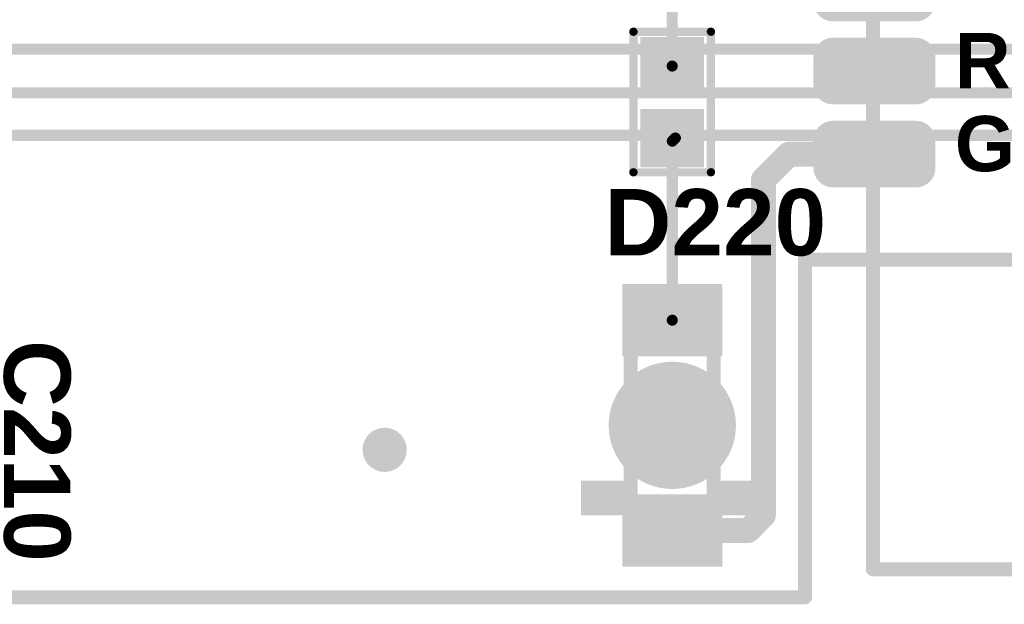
# Model space of a CAD drawing. Header units: inches. Extents: x -60 to 68, y -60 to 60.
# Tile 14 of 78: x -7 to 10, y -60 to -50. Entities that reach past the tile are written whole.
import ezdxf

# ---------------------------------------------------------------- set-up
doc = ezdxf.new("R2010")
doc.units = ezdxf.units.IN
for name, color, linetype in [('Bottom Copper', 5, 'Continuous'), ('Bottom Mask', 6, 'Continuous'), ('Keep-Out Layer', 6, 'Continuous'), ('Mechanical 13', 56, 'Continuous'), ('Multi-Layer', 9, 'Continuous'), ('Pad Holes', 156, 'Continuous'), ('Top Copper', 1, 'Continuous'), ('Top Mask', 216, 'Continuous'), ('Top Overlay', 2, 'Continuous'), ('Top Paste', 8, 'Continuous'), ('Via Holes', 16, 'Continuous')]:
    doc.layers.add(name, color=color, linetype=linetype)
doc.styles.add('Arial_Bold', font='txt', dxfattribs={"height": 0.2})

# ---------------------------------------------------------------- blocks, each defined once
blk = doc.blocks.new('LED_1206_ROJO_INVERSO_90')
at = {"layer": 'Bottom Copper'}
h = blk.add_hatch(color=5, dxfattribs=at)
edge = h.paths.add_edge_path()
edge.add_arc((1.9, 0), 1, 0, 360)
at = {"layer": 'Bottom Mask'}
h = blk.add_hatch(color=6, dxfattribs=at)
edge = h.paths.add_edge_path()
edge.add_arc((1.9, 0), 1.102, 0, 360)
at = {"layer": 'Multi-Layer'}
h = blk.add_hatch(color=9, dxfattribs=at)
edge = h.paths.add_edge_path()
edge.add_arc((1.9, 0), 1, 0, 360)
at = {"layer": 'Pad Holes'}
h = blk.add_hatch(color=7, dxfattribs=at)
edge = h.paths.add_edge_path()
edge.add_arc((1.9, 0), 1.15, 0, 360)
at = {"layer": 'Top Copper'}
h = blk.add_hatch(color=1, dxfattribs=at)
edge = h.paths.add_edge_path()
edge.add_arc((1.9, 0), 1, 0, 360)
for points in [[(0.55, -0.8), (-0.55, -0.8), (-0.55, 0.8), (0.55, 0.8)], [(4.35, -0.8), (3.25, -0.8), (3.25, 0.8), (4.35, 0.8)]]:
    blk.add_hatch(color=1, dxfattribs=at).paths.add_polyline_path(points)
at = {"layer": 'Top Mask'}
h = blk.add_hatch(color=216, dxfattribs=at)
edge = h.paths.add_edge_path()
edge.add_arc((1.9, 0), 1.102, 0, 360)
for points in [[(0.652, -0.902), (-0.652, -0.902), (-0.652, 0.902), (0.652, 0.902)], [(4.452, -0.902), (3.148, -0.902), (3.148, 0.902), (4.452, 0.902)]]:
    blk.add_hatch(color=216, dxfattribs=at).paths.add_polyline_path(points)
at = {"layer": 'Top Overlay'}
for points in [[(2.9, 1.245), (3.526, 1.245), (3.526, 1.646), (2.9, 1.646)], [(2.9, 0.75), (3.526, 0.75), (3.526, 1.25), (2.9, 1.25)], [(2.9, -1.25), (3.526, -1.25), (3.526, -0.75), (2.9, -0.75)], [(2.9, -1.651), (3.526, -1.651), (3.526, -1.25), (2.9, -1.25)]]:
    blk.add_hatch(color=2, dxfattribs=at).paths.add_polyline_path(points)
at = {"layer": 'Top Paste'}
for points in [[(0.55, -0.8), (-0.55, -0.8), (-0.55, 0.8), (0.55, 0.8)], [(4.35, -0.8), (3.25, -0.8), (3.25, 0.8), (4.35, 0.8)]]:
    blk.add_hatch(color=8, dxfattribs=at).paths.add_polyline_path(points)
at = {"layer": 'Top Overlay'}
for points in [[(0.4, -0.75, 0.254, 0.254, 0), (0.4, 0.75, 0.254, 0.254, 0)], [(3.4, 0.75, 0.254, 0.254, 0), (0.4, 0.75, 0.254, 0.254, 0)], [(3.4, -0.75, 0.254, 0.254, 0), (3.4, 0.75, 0.254, 0.254, 0)], [(3.4, -0.75, 0.254, 0.254, 0), (0.4, -0.75, 0.254, 0.254, 0)]]:
    blk.add_lwpolyline(points, format="xyseb", dxfattribs=at)
for points in [[(0.336, 0.75, 0.127, 0.127, 1), (0.463, 0.75, 0.127, 0.127, 1)], [(0.336, 0.75, 0.127, 0.127, 1), (0.463, 0.75, 0.127, 0.127, 1)], [(3.336, 0.75, 0.127, 0.127, 1), (3.463, 0.75, 0.127, 0.127, 1)], [(3.336, 0.75, 0.127, 0.127, 1), (3.463, 0.75, 0.127, 0.127, 1)], [(0.336, -0.75, 0.127, 0.127, 1), (0.463, -0.75, 0.127, 0.127, 1)], [(0.336, -0.75, 0.127, 0.127, 1), (0.463, -0.75, 0.127, 0.127, 1)], [(3.336, -0.75, 0.127, 0.127, 1), (3.463, -0.75, 0.127, 0.127, 1)], [(3.336, -0.75, 0.127, 0.127, 1), (3.463, -0.75, 0.127, 0.127, 1)]]:
    blk.add_lwpolyline(points, format="xyseb", close=True, dxfattribs=at)
blk = doc.blocks.new('JDY_25M_ESS__PADS_RST_PWRC_91')
at = {"layer": 'Top Copper'}
h = blk.add_hatch(color=1, dxfattribs=at)
edge = h.paths.add_edge_path()
edge.add_arc((2.004, 19.28), 0.25, 180, 270)
edge.add_line((2.004, 19.03), (2.504, 19.03))
edge.add_arc((2.504, 19.28), 0.25, 270, 360)
edge.add_line((2.754, 19.28), (2.754, 20.78))
edge.add_arc((2.504, 20.78), 0.25, 0, 90)
edge.add_line((2.504, 21.03), (2.004, 21.03))
edge.add_arc((2.004, 20.78), 0.25, 90, 180)
edge.add_line((1.754, 20.78), (1.754, 19.28))
h = blk.add_hatch(color=1, dxfattribs=at)
edge = h.paths.add_edge_path()
edge.add_arc((13.004, 20.807), 0.25, 0, 90)
edge.add_line((13.004, 21.057), (12.503, 21.057))
edge.add_arc((12.503, 20.807), 0.25, 90, 180)
edge.add_line((12.253, 20.807), (12.253, 19.307))
edge.add_arc((12.503, 19.307), 0.25, 180, 270)
edge.add_line((12.503, 19.057), (13.004, 19.057))
edge.add_arc((13.004, 19.307), 0.25, 270, 360)
edge.add_line((13.254, 19.307), (13.254, 20.807))
h = blk.add_hatch(color=1, dxfattribs=at)
edge = h.paths.add_edge_path()
edge.add_arc((-0.75, 18.25), 0.25, 90, 180)
edge.add_line((-1, 18.25), (-1, 17.75))
edge.add_arc((-0.75, 17.75), 0.25, 180, 270)
edge.add_line((-0.75, 17.5), (0.75, 17.5))
edge.add_arc((0.75, 17.75), 0.25, 270, 360)
edge.add_line((1, 17.75), (1, 18.25))
edge.add_arc((0.75, 18.25), 0.25, 0, 90)
edge.add_line((0.75, 18.5), (-0.75, 18.5))
h = blk.add_hatch(color=1, dxfattribs=at)
edge = h.paths.add_edge_path()
edge.add_arc((14.25, 18.25), 0.25, 90, 180)
edge.add_line((14, 18.25), (14, 17.75))
edge.add_arc((14.25, 17.75), 0.25, 180, 270)
edge.add_line((14.25, 17.5), (15.75, 17.5))
edge.add_arc((15.75, 17.75), 0.25, 270, 360)
edge.add_line((16, 17.75), (16, 18.25))
edge.add_arc((15.75, 18.25), 0.25, 0, 90)
edge.add_line((15.75, 18.5), (14.25, 18.5))
h = blk.add_hatch(color=1, dxfattribs=at)
edge = h.paths.add_edge_path()
edge.add_arc((-0.75, 15.25), 0.25, 90, 180)
edge.add_line((-1, 15.25), (-1, 14.75))
edge.add_arc((-0.75, 14.75), 0.25, 180, 270)
edge.add_line((-0.75, 14.5), (0.75, 14.5))
edge.add_arc((0.75, 14.75), 0.25, 270, 360)
edge.add_line((1, 14.75), (1, 15.25))
edge.add_arc((0.75, 15.25), 0.25, 0, 90)
edge.add_line((0.75, 15.5), (-0.75, 15.5))
h = blk.add_hatch(color=1, dxfattribs=at)
edge = h.paths.add_edge_path()
edge.add_arc((14.25, 15.25), 0.25, 90, 180)
edge.add_line((14, 15.25), (14, 14.75))
edge.add_arc((14.25, 14.75), 0.25, 180, 270)
edge.add_line((14.25, 14.5), (15.75, 14.5))
edge.add_arc((15.75, 14.75), 0.25, 270, 360)
edge.add_line((16, 14.75), (16, 15.25))
edge.add_arc((15.75, 15.25), 0.25, 0, 90)
edge.add_line((15.75, 15.5), (14.25, 15.5))
h = blk.add_hatch(color=1, dxfattribs=at)
edge = h.paths.add_edge_path()
edge.add_arc((-0.75, 13.75), 0.25, 90, 180)
edge.add_line((-1, 13.75), (-1, 13.25))
edge.add_arc((-0.75, 13.25), 0.25, 180, 270)
edge.add_line((-0.75, 13), (0.75, 13))
edge.add_arc((0.75, 13.25), 0.25, 270, 360)
edge.add_line((1, 13.25), (1, 13.75))
edge.add_arc((0.75, 13.75), 0.25, 0, 90)
edge.add_line((0.75, 14), (-0.75, 14))
h = blk.add_hatch(color=1, dxfattribs=at)
edge = h.paths.add_edge_path()
edge.add_arc((-0.723, 10.75), 0.25, 90, 180)
edge.add_line((-0.973, 10.75), (-0.973, 10.25))
edge.add_arc((-0.723, 10.25), 0.25, 180, 270)
edge.add_line((-0.723, 10), (0.777, 10))
edge.add_arc((0.777, 10.25), 0.25, 270, 360)
edge.add_line((1.027, 10.25), (1.027, 10.75))
edge.add_arc((0.777, 10.75), 0.25, 0, 90)
edge.add_line((0.777, 11), (-0.723, 11))
h = blk.add_hatch(color=1, dxfattribs=at)
edge = h.paths.add_edge_path()
edge.add_arc((-0.723, 9.25), 0.25, 90, 180)
edge.add_line((-0.973, 9.25), (-0.973, 8.75))
edge.add_arc((-0.723, 8.75), 0.25, 180, 270)
edge.add_line((-0.723, 8.5), (0.777, 8.5))
edge.add_arc((0.777, 8.75), 0.25, 270, 360)
edge.add_line((1.027, 8.75), (1.027, 9.25))
edge.add_arc((0.777, 9.25), 0.25, 0, 90)
edge.add_line((0.777, 9.5), (-0.723, 9.5))
h = blk.add_hatch(color=1, dxfattribs=at)
edge = h.paths.add_edge_path()
edge.add_arc((0.777, 7.25), 0.25, 270, 360)
edge.add_line((1.027, 7.25), (1.027, 7.75))
edge.add_arc((0.777, 7.75), 0.25, 0, 90)
edge.add_line((0.777, 8), (-0.723, 8))
edge.add_arc((-0.723, 7.75), 0.25, 90, 180)
edge.add_line((-0.973, 7.75), (-0.973, 7.25))
edge.add_arc((-0.723, 7.25), 0.25, 180, 270)
edge.add_line((-0.723, 7), (0.777, 7))
h = blk.add_hatch(color=1, dxfattribs=at)
edge = h.paths.add_edge_path()
edge.add_arc((15.777, 7.25), 0.25, 270, 360)
edge.add_line((16.027, 7.25), (16.027, 7.75))
edge.add_arc((15.777, 7.75), 0.25, 0, 90)
edge.add_line((15.777, 8), (14.277, 8))
edge.add_arc((14.277, 7.75), 0.25, 90, 180)
edge.add_line((14.027, 7.75), (14.027, 7.25))
edge.add_arc((14.277, 7.25), 0.25, 180, 270)
edge.add_line((14.277, 7), (15.777, 7))
at = {"layer": 'Top Mask'}
h = blk.add_hatch(color=216, dxfattribs=at)
edge = h.paths.add_edge_path()
edge.add_arc((2.004, 19.28), 0.352, 180, 270)
edge.add_line((2.004, 18.928), (2.504, 18.928))
edge.add_arc((2.504, 19.28), 0.352, 270, 360)
edge.add_line((2.855, 19.28), (2.855, 20.78))
edge.add_arc((2.504, 20.78), 0.352, 0, 90)
edge.add_line((2.504, 21.132), (2.004, 21.132))
edge.add_arc((2.004, 20.78), 0.352, 90, 180)
edge.add_line((1.652, 20.78), (1.652, 19.28))
h = blk.add_hatch(color=216, dxfattribs=at)
edge = h.paths.add_edge_path()
edge.add_arc((13.004, 20.807), 0.352, 0, 90)
edge.add_line((13.004, 21.159), (12.503, 21.159))
edge.add_arc((12.503, 20.807), 0.352, 90, 180)
edge.add_line((12.152, 20.807), (12.152, 19.307))
edge.add_arc((12.503, 19.307), 0.352, 180, 270)
edge.add_line((12.503, 18.955), (13.004, 18.955))
edge.add_arc((13.004, 19.307), 0.352, 270, 360)
edge.add_line((13.355, 19.307), (13.355, 20.807))
h = blk.add_hatch(color=216, dxfattribs=at)
edge = h.paths.add_edge_path()
edge.add_arc((-0.75, 18.25), 0.352, 90, 180)
edge.add_line((-1.102, 18.25), (-1.102, 17.75))
edge.add_arc((-0.75, 17.75), 0.352, 180, 270)
edge.add_line((-0.75, 17.398), (0.75, 17.398))
edge.add_arc((0.75, 17.75), 0.352, 270, 360)
edge.add_line((1.102, 17.75), (1.102, 18.25))
edge.add_arc((0.75, 18.25), 0.352, 0, 90)
edge.add_line((0.75, 18.602), (-0.75, 18.602))
h = blk.add_hatch(color=216, dxfattribs=at)
edge = h.paths.add_edge_path()
edge.add_arc((14.25, 18.25), 0.352, 90, 180)
edge.add_line((13.898, 18.25), (13.898, 17.75))
edge.add_arc((14.25, 17.75), 0.352, 180, 270)
edge.add_line((14.25, 17.398), (15.75, 17.398))
edge.add_arc((15.75, 17.75), 0.352, 270, 360)
edge.add_line((16.102, 17.75), (16.102, 18.25))
edge.add_arc((15.75, 18.25), 0.352, 0, 90)
edge.add_line((15.75, 18.602), (14.25, 18.602))
h = blk.add_hatch(color=216, dxfattribs=at)
edge = h.paths.add_edge_path()
edge.add_arc((-0.75, 15.25), 0.352, 90, 180)
edge.add_line((-1.102, 15.25), (-1.102, 14.75))
edge.add_arc((-0.75, 14.75), 0.352, 180, 270)
edge.add_line((-0.75, 14.398), (0.75, 14.398))
edge.add_arc((0.75, 14.75), 0.352, 270, 360)
edge.add_line((1.102, 14.75), (1.102, 15.25))
edge.add_arc((0.75, 15.25), 0.352, 0, 90)
edge.add_line((0.75, 15.602), (-0.75, 15.602))
h = blk.add_hatch(color=216, dxfattribs=at)
edge = h.paths.add_edge_path()
edge.add_arc((14.25, 15.25), 0.352, 90, 180)
edge.add_line((13.898, 15.25), (13.898, 14.75))
edge.add_arc((14.25, 14.75), 0.352, 180, 270)
edge.add_line((14.25, 14.398), (15.75, 14.398))
edge.add_arc((15.75, 14.75), 0.352, 270, 360)
edge.add_line((16.102, 14.75), (16.102, 15.25))
edge.add_arc((15.75, 15.25), 0.352, 0, 90)
edge.add_line((15.75, 15.602), (14.25, 15.602))
h = blk.add_hatch(color=216, dxfattribs=at)
edge = h.paths.add_edge_path()
edge.add_arc((-0.75, 13.75), 0.352, 90, 180)
edge.add_line((-1.102, 13.75), (-1.102, 13.25))
edge.add_arc((-0.75, 13.25), 0.352, 180, 270)
edge.add_line((-0.75, 12.898), (0.75, 12.898))
edge.add_arc((0.75, 13.25), 0.352, 270, 360)
edge.add_line((1.102, 13.25), (1.102, 13.75))
edge.add_arc((0.75, 13.75), 0.352, 0, 90)
edge.add_line((0.75, 14.102), (-0.75, 14.102))
h = blk.add_hatch(color=216, dxfattribs=at)
edge = h.paths.add_edge_path()
edge.add_arc((-0.723, 10.75), 0.352, 90, 180)
edge.add_line((-1.075, 10.75), (-1.075, 10.25))
edge.add_arc((-0.723, 10.25), 0.352, 180, 270)
edge.add_line((-0.723, 9.898), (0.777, 9.898))
edge.add_arc((0.777, 10.25), 0.352, 270, 360)
edge.add_line((1.129, 10.25), (1.129, 10.75))
edge.add_arc((0.777, 10.75), 0.352, 0, 90)
edge.add_line((0.777, 11.102), (-0.723, 11.102))
h = blk.add_hatch(color=216, dxfattribs=at)
edge = h.paths.add_edge_path()
edge.add_arc((-0.723, 9.25), 0.352, 90, 180)
edge.add_line((-1.075, 9.25), (-1.075, 8.75))
edge.add_arc((-0.723, 8.75), 0.352, 180, 270)
edge.add_line((-0.723, 8.398), (0.777, 8.398))
edge.add_arc((0.777, 8.75), 0.352, 270, 360)
edge.add_line((1.129, 8.75), (1.129, 9.25))
edge.add_arc((0.777, 9.25), 0.352, 0, 90)
edge.add_line((0.777, 9.602), (-0.723, 9.602))
h = blk.add_hatch(color=216, dxfattribs=at)
edge = h.paths.add_edge_path()
edge.add_arc((0.777, 7.25), 0.352, 270, 360)
edge.add_line((1.129, 7.25), (1.129, 7.75))
edge.add_arc((0.777, 7.75), 0.352, 0, 90)
edge.add_line((0.777, 8.102), (-0.723, 8.102))
edge.add_arc((-0.723, 7.75), 0.352, 90, 180)
edge.add_line((-1.075, 7.75), (-1.075, 7.25))
edge.add_arc((-0.723, 7.25), 0.352, 180, 270)
edge.add_line((-0.723, 6.898), (0.777, 6.898))
h = blk.add_hatch(color=216, dxfattribs=at)
edge = h.paths.add_edge_path()
edge.add_arc((15.777, 7.25), 0.352, 270, 360)
edge.add_line((16.129, 7.25), (16.129, 7.75))
edge.add_arc((15.777, 7.75), 0.352, 0, 90)
edge.add_line((15.777, 8.102), (14.277, 8.102))
edge.add_arc((14.277, 7.75), 0.352, 90, 180)
edge.add_line((13.925, 7.75), (13.925, 7.25))
edge.add_arc((14.277, 7.25), 0.352, 180, 270)
edge.add_line((14.277, 6.898), (15.777, 6.898))
at = {"layer": 'Top Paste'}
h = blk.add_hatch(color=8, dxfattribs=at)
edge = h.paths.add_edge_path()
edge.add_arc((2.004, 19.28), 0.25, 180, 270)
edge.add_line((2.004, 19.03), (2.504, 19.03))
edge.add_arc((2.504, 19.28), 0.25, 270, 360)
edge.add_line((2.754, 19.28), (2.754, 20.78))
edge.add_arc((2.504, 20.78), 0.25, 0, 90)
edge.add_line((2.504, 21.03), (2.004, 21.03))
edge.add_arc((2.004, 20.78), 0.25, 90, 180)
edge.add_line((1.754, 20.78), (1.754, 19.28))
h = blk.add_hatch(color=8, dxfattribs=at)
edge = h.paths.add_edge_path()
edge.add_arc((13.004, 20.807), 0.25, 0, 90)
edge.add_line((13.004, 21.057), (12.503, 21.057))
edge.add_arc((12.503, 20.807), 0.25, 90, 180)
edge.add_line((12.253, 20.807), (12.253, 19.307))
edge.add_arc((12.503, 19.307), 0.25, 180, 270)
edge.add_line((12.503, 19.057), (13.004, 19.057))
edge.add_arc((13.004, 19.307), 0.25, 270, 360)
edge.add_line((13.254, 19.307), (13.254, 20.807))
h = blk.add_hatch(color=8, dxfattribs=at)
edge = h.paths.add_edge_path()
edge.add_arc((-0.75, 18.25), 0.25, 90, 180)
edge.add_line((-1, 18.25), (-1, 17.75))
edge.add_arc((-0.75, 17.75), 0.25, 180, 270)
edge.add_line((-0.75, 17.5), (0.75, 17.5))
edge.add_arc((0.75, 17.75), 0.25, 270, 360)
edge.add_line((1, 17.75), (1, 18.25))
edge.add_arc((0.75, 18.25), 0.25, 0, 90)
edge.add_line((0.75, 18.5), (-0.75, 18.5))
h = blk.add_hatch(color=8, dxfattribs=at)
edge = h.paths.add_edge_path()
edge.add_arc((14.25, 18.25), 0.25, 90, 180)
edge.add_line((14, 18.25), (14, 17.75))
edge.add_arc((14.25, 17.75), 0.25, 180, 270)
edge.add_line((14.25, 17.5), (15.75, 17.5))
edge.add_arc((15.75, 17.75), 0.25, 270, 360)
edge.add_line((16, 17.75), (16, 18.25))
edge.add_arc((15.75, 18.25), 0.25, 0, 90)
edge.add_line((15.75, 18.5), (14.25, 18.5))
h = blk.add_hatch(color=8, dxfattribs=at)
edge = h.paths.add_edge_path()
edge.add_arc((-0.75, 15.25), 0.25, 90, 180)
edge.add_line((-1, 15.25), (-1, 14.75))
edge.add_arc((-0.75, 14.75), 0.25, 180, 270)
edge.add_line((-0.75, 14.5), (0.75, 14.5))
edge.add_arc((0.75, 14.75), 0.25, 270, 360)
edge.add_line((1, 14.75), (1, 15.25))
edge.add_arc((0.75, 15.25), 0.25, 0, 90)
edge.add_line((0.75, 15.5), (-0.75, 15.5))
h = blk.add_hatch(color=8, dxfattribs=at)
edge = h.paths.add_edge_path()
edge.add_arc((14.25, 15.25), 0.25, 90, 180)
edge.add_line((14, 15.25), (14, 14.75))
edge.add_arc((14.25, 14.75), 0.25, 180, 270)
edge.add_line((14.25, 14.5), (15.75, 14.5))
edge.add_arc((15.75, 14.75), 0.25, 270, 360)
edge.add_line((16, 14.75), (16, 15.25))
edge.add_arc((15.75, 15.25), 0.25, 0, 90)
edge.add_line((15.75, 15.5), (14.25, 15.5))
h = blk.add_hatch(color=8, dxfattribs=at)
edge = h.paths.add_edge_path()
edge.add_arc((-0.75, 13.75), 0.25, 90, 180)
edge.add_line((-1, 13.75), (-1, 13.25))
edge.add_arc((-0.75, 13.25), 0.25, 180, 270)
edge.add_line((-0.75, 13), (0.75, 13))
edge.add_arc((0.75, 13.25), 0.25, 270, 360)
edge.add_line((1, 13.25), (1, 13.75))
edge.add_arc((0.75, 13.75), 0.25, 0, 90)
edge.add_line((0.75, 14), (-0.75, 14))
h = blk.add_hatch(color=8, dxfattribs=at)
edge = h.paths.add_edge_path()
edge.add_arc((-0.723, 10.75), 0.25, 90, 180)
edge.add_line((-0.973, 10.75), (-0.973, 10.25))
edge.add_arc((-0.723, 10.25), 0.25, 180, 270)
edge.add_line((-0.723, 10), (0.777, 10))
edge.add_arc((0.777, 10.25), 0.25, 270, 360)
edge.add_line((1.027, 10.25), (1.027, 10.75))
edge.add_arc((0.777, 10.75), 0.25, 0, 90)
edge.add_line((0.777, 11), (-0.723, 11))
h = blk.add_hatch(color=8, dxfattribs=at)
edge = h.paths.add_edge_path()
edge.add_arc((-0.723, 9.25), 0.25, 90, 180)
edge.add_line((-0.973, 9.25), (-0.973, 8.75))
edge.add_arc((-0.723, 8.75), 0.25, 180, 270)
edge.add_line((-0.723, 8.5), (0.777, 8.5))
edge.add_arc((0.777, 8.75), 0.25, 270, 360)
edge.add_line((1.027, 8.75), (1.027, 9.25))
edge.add_arc((0.777, 9.25), 0.25, 0, 90)
edge.add_line((0.777, 9.5), (-0.723, 9.5))
h = blk.add_hatch(color=8, dxfattribs=at)
edge = h.paths.add_edge_path()
edge.add_arc((0.777, 7.25), 0.25, 270, 360)
edge.add_line((1.027, 7.25), (1.027, 7.75))
edge.add_arc((0.777, 7.75), 0.25, 0, 90)
edge.add_line((0.777, 8), (-0.723, 8))
edge.add_arc((-0.723, 7.75), 0.25, 90, 180)
edge.add_line((-0.973, 7.75), (-0.973, 7.25))
edge.add_arc((-0.723, 7.25), 0.25, 180, 270)
edge.add_line((-0.723, 7), (0.777, 7))
h = blk.add_hatch(color=8, dxfattribs=at)
edge = h.paths.add_edge_path()
edge.add_arc((15.777, 7.25), 0.25, 270, 360)
edge.add_line((16.027, 7.25), (16.027, 7.75))
edge.add_arc((15.777, 7.75), 0.25, 0, 90)
edge.add_line((15.777, 8), (14.277, 8))
edge.add_arc((14.277, 7.75), 0.25, 90, 180)
edge.add_line((14.027, 7.75), (14.027, 7.25))
edge.add_arc((14.277, 7.25), 0.25, 180, 270)
edge.add_line((14.277, 7), (15.777, 7))
at = {"layer": 'Mechanical 13'}
for points in [[(0, 20, 0.254, 0.254, 0), (15, 20, 0.254, 0.254, 0)], [(0, 0, 0.254, 0.254, 0), (0, 20, 0.254, 0.254, 0)], [(15, 0, 0.254, 0.254, 0), (15, 20, 0.254, 0.254, 0)], [(0, 0, 0.254, 0.254, 0), (15, 0, 0.254, 0.254, 0)]]:
    blk.add_lwpolyline(points, format="xyseb", dxfattribs=at)
for points in [[(-0.064, 20, 0.127, 0.127, 1), (0.064, 20, 0.127, 0.127, 1)], [(-0.064, 20, 0.127, 0.127, 1), (0.064, 20, 0.127, 0.127, 1)], [(14.937, 20, 0.127, 0.127, 1), (15.064, 20, 0.127, 0.127, 1)], [(14.937, 20, 0.127, 0.127, 1), (15.064, 20, 0.127, 0.127, 1)], [(-0.064, 0, 0.127, 0.127, 1), (0.064, 0, 0.127, 0.127, 1)], [(-0.064, 0, 0.127, 0.127, 1), (0.064, 0, 0.127, 0.127, 1)], [(14.937, 0, 0.127, 0.127, 1), (15.064, 0, 0.127, 0.127, 1)], [(14.937, 0, 0.127, 0.127, 1), (15.064, 0, 0.127, 0.127, 1)]]:
    blk.add_lwpolyline(points, format="xyseb", close=True, dxfattribs=at)
at = {"layer": 'Top Overlay'}
for points in [[(-0.375, 18.835, 0.2, 0.2, 0), (-0.375, 20.375, 0.2, 0.2, 0)], [(-0.375, 20.375, 0.2, 0.2, 0), (1.445, 20.375, 0.2, 0.2, 0)], [(13.555, 20.375, 0.2, 0.2, 0), (15.375, 20.375, 0.2, 0.2, 0)], [(15.375, 18.835, 0.2, 0.2, 0), (15.375, 20.375, 0.2, 0.2, 0)]]:
    blk.add_lwpolyline(points, format="xyseb", dxfattribs=at)
for points in [[(-0.425, 20.375, 0.1, 0.1, 1), (-0.325, 20.375, 0.1, 0.1, 1)], [(-0.425, 20.375, 0.1, 0.1, 1), (-0.325, 20.375, 0.1, 0.1, 1)], [(1.395, 20.375, 0.1, 0.1, 1), (1.495, 20.375, 0.1, 0.1, 1)], [(13.505, 20.375, 0.1, 0.1, 1), (13.605, 20.375, 0.1, 0.1, 1)], [(15.325, 20.375, 0.1, 0.1, 1), (15.425, 20.375, 0.1, 0.1, 1)], [(15.325, 20.375, 0.1, 0.1, 1), (15.425, 20.375, 0.1, 0.1, 1)], [(-0.425, 18.835, 0.1, 0.1, 1), (-0.325, 18.835, 0.1, 0.1, 1)], [(15.325, 18.835, 0.1, 0.1, 1), (15.425, 18.835, 0.1, 0.1, 1)]]:
    blk.add_lwpolyline(points, format="xyseb", close=True, dxfattribs=at)
at = {"layer": 'Top Overlay', "style": 'Arial_Bold'}
for s, p in [('TXD', (1.48, 14.7)), ('STAT', (10.92, 14.68)), ('RXD', (1.48, 13.18)), ('PWRC', (1.48, 10.189)), ('RST', (1.48, 8.69)), ('GND', (1.48, 7.19)), ('VCC', (11.364, 7.18))]:
    blk.add_text(s, height=1, rotation=360, dxfattribs=at).set_placement(p)
blk = doc.blocks.new('RES0603_98')
at = {"layer": 'Top Copper'}
for points in [[(-1.075, -0.475), (-1.075, 0.475), (-0.225, 0.475), (-0.225, -0.475)], [(0.225, -0.475), (0.225, 0.475), (1.075, 0.475), (1.075, -0.475)]]:
    blk.add_hatch(color=1, dxfattribs=at).paths.add_polyline_path(points)
at = {"layer": 'Top Mask'}
for points in [[(-1.177, -0.577), (-1.177, 0.577), (-0.123, 0.577), (-0.123, -0.577)], [(0.123, -0.577), (0.123, 0.577), (1.177, 0.577), (1.177, -0.577)]]:
    blk.add_hatch(color=216, dxfattribs=at).paths.add_polyline_path(points)
at = {"layer": 'Top Paste'}
for points in [[(-1.075, -0.475), (-1.075, 0.475), (-0.225, 0.475), (-0.225, -0.475)], [(0.225, -0.475), (0.225, 0.475), (1.075, 0.475), (1.075, -0.475)]]:
    blk.add_hatch(color=8, dxfattribs=at).paths.add_polyline_path(points)
at = {"layer": 'Top Overlay'}
for points in [[(-1.27, 0.7, 0.15, 0.15, 0), (-1.27, -0.7, 0.15, 0.15, 0)], [(-1.27, 0.7, 0.15, 0.15, 0), (1.27, 0.7, 0.15, 0.15, 0)], [(1.27, 0.7, 0.15, 0.15, 0), (1.27, -0.7, 0.15, 0.15, 0)], [(-1.27, -0.7, 0.15, 0.15, 0), (1.27, -0.7, 0.15, 0.15, 0)]]:
    blk.add_lwpolyline(points, format="xyseb", dxfattribs=at)
for points in [[(-1.307, 0.7, 0.075, 0.075, 1), (-1.232, 0.7, 0.075, 0.075, 1)], [(-1.307, 0.7, 0.075, 0.075, 1), (-1.232, 0.7, 0.075, 0.075, 1)], [(1.233, 0.7, 0.075, 0.075, 1), (1.308, 0.7, 0.075, 0.075, 1)], [(1.233, 0.7, 0.075, 0.075, 1), (1.308, 0.7, 0.075, 0.075, 1)], [(-1.307, -0.7, 0.075, 0.075, 1), (-1.232, -0.7, 0.075, 0.075, 1)], [(-1.307, -0.7, 0.075, 0.075, 1), (-1.232, -0.7, 0.075, 0.075, 1)], [(1.233, -0.7, 0.075, 0.075, 1), (1.308, -0.7, 0.075, 0.075, 1)], [(1.233, -0.7, 0.075, 0.075, 1), (1.308, -0.7, 0.075, 0.075, 1)]]:
    blk.add_lwpolyline(points, format="xyseb", close=True, dxfattribs=at)

msp = doc.modelspace()

# ---------------------------------------------------------------- hatches: boundary and pattern name
at = {"layer": 'Bottom Copper'}
h = msp.add_hatch(color=5, dxfattribs=at)
edge = h.paths.add_edge_path()
edge.add_arc((-0.898, -57.436), 0.4, 0, 360)
at = {"layer": 'Top Copper'}
h = msp.add_hatch(color=1, dxfattribs=at)
edge = h.paths.add_edge_path()
edge.add_arc((-0.898, -57.436), 0.4, 0, 360)
at = {"layer": 'Via Holes'}
h = msp.add_hatch(color=7, dxfattribs=at)
edge = h.paths.add_edge_path()
edge.add_arc((-0.898, -57.436), 0.2, 0, 360)

# ---------------------------------------------------------------- linework, layer by layer
at = {"layer": 'Bottom Copper'}
for points in [[(-11.948, -50.2, 0.2, 0.2, 0), (15.822, -50.2, 0.2, 0.2, 0)], [(-12.358, -50.985, 0.2, 0.2, 0), (16.331, -50.985, 0.2, 0.2, 0)], [(-19.751, -51.755, 0.2, 0.2, 0), (16.876, -51.755, 0.2, 0.2, 0)]]:
    msp.add_lwpolyline(points, format="xyseb", dxfattribs=at)
at = {"layer": 'Keep-Out Layer'}
for points in [[(6.7, -54, 0.254, 0.254, 0), (24.2, -54, 0.254, 0.254, 0)], [(6.7, -60.1, 0.254, 0.254, 0), (6.7, -54, 0.254, 0.254, 0)], [(-24.4, -60.1, 0.254, 0.254, 0), (6.7, -60.1, 0.254, 0.254, 0)]]:
    msp.add_lwpolyline(points, format="xyseb", dxfattribs=at)
for points in [[(6.636, -54, 0.127, 0.127, 1), (6.763, -54, 0.127, 0.127, 1)], [(6.636, -54, 0.127, 0.127, 1), (6.763, -54, 0.127, 0.127, 1)], [(6.636, -60.1, 0.127, 0.127, 1), (6.763, -60.1, 0.127, 0.127, 1)], [(6.636, -60.1, 0.127, 0.127, 1), (6.763, -60.1, 0.127, 0.127, 1)]]:
    msp.add_lwpolyline(points, format="xyseb", close=True, dxfattribs=at)
at = {"layer": 'Top Copper'}
for points in [[(4.298, -50.503, 0.2, 0.2, 0), (4.298, -48.88, 0.2, 0.2, 0)], [(4.3, -51.859, 0.2, 0.2, 0), (4.356, -51.803, 0.2, 0.2, 0)], [(4.3, -55.094, 0.2, 0.2, 0), (4.3, -51.859, 0.2, 0.2, 0)], [(5.946, -52.558, 0.45, 0.45, 0), (6.41, -52.094, 0.45, 0.45, 0)], [(6.41, -52.094, 0.45, 0.45, 0), (7.953, -52.094, 0.45, 0.45, 0)], [(5.946, -58.619, 0.45, 0.45, 0), (5.946, -52.558, 0.45, 0.45, 0)], [(5.672, -58.894, 0.45, 0.45, 0), (5.946, -58.619, 0.45, 0.45, 0)], [(4.3, -58.894, 0.45, 0.45, 0), (5.672, -58.894, 0.45, 0.45, 0)]]:
    msp.add_lwpolyline(points, format="xyseb", dxfattribs=at)
for points in [[(4.248, -50.503, 0.1, 0.1, 1), (4.348, -50.503, 0.1, 0.1, 1)], [(4.25, -51.859, 0.1, 0.1, 1), (4.35, -51.859, 0.1, 0.1, 1)], [(4.25, -51.859, 0.1, 0.1, 1), (4.35, -51.859, 0.1, 0.1, 1)], [(4.306, -51.803, 0.1, 0.1, 1), (4.406, -51.803, 0.1, 0.1, 1)], [(6.298, -52.094, 0.225, 0.225, 1), (6.523, -52.094, 0.225, 0.225, 1)], [(6.298, -52.094, 0.225, 0.225, 1), (6.523, -52.094, 0.225, 0.225, 1)], [(7.841, -52.094, 0.225, 0.225, 1), (8.066, -52.094, 0.225, 0.225, 1)], [(5.834, -52.558, 0.225, 0.225, 1), (6.059, -52.558, 0.225, 0.225, 1)], [(5.834, -52.558, 0.225, 0.225, 1), (6.059, -52.558, 0.225, 0.225, 1)], [(4.25, -55.094, 0.1, 0.1, 1), (4.35, -55.094, 0.1, 0.1, 1)], [(5.834, -58.619, 0.225, 0.225, 1), (6.059, -58.619, 0.225, 0.225, 1)], [(5.834, -58.619, 0.225, 0.225, 1), (6.059, -58.619, 0.225, 0.225, 1)], [(4.188, -58.894, 0.225, 0.225, 1), (4.413, -58.894, 0.225, 0.225, 1)], [(5.559, -58.894, 0.225, 0.225, 1), (5.784, -58.894, 0.225, 0.225, 1)], [(5.559, -58.894, 0.225, 0.225, 1), (5.784, -58.894, 0.225, 0.225, 1)]]:
    msp.add_lwpolyline(points, format="xyseb", close=True, dxfattribs=at)

# ---------------------------------------------------------------- block references
msp.add_blockref('JDY_25M_ESS__PADS_RST_PWRC_91', (7.926, -59.594))
for name, p, rotation in [('RES0603_98', (4.298, -51.153), 90), ('LED_1206_ROJO_INVERSO_90', (4.3, -55.094), 270)]:
    msp.add_blockref(name, p, dxfattribs=dict(rotation=rotation))

# ---------------------------------------------------------------- texts
at = {"layer": 'Top Overlay', "style": 'Arial_Bold'}
msp.add_text('D220', height=1.2, dxfattribs=at).set_placement((3.073, -53.925))
msp.add_text('C210', height=1.2, rotation=270, dxfattribs=at).set_placement((-7.776, -55.453))

doc.saveas('drawing.dxf')
